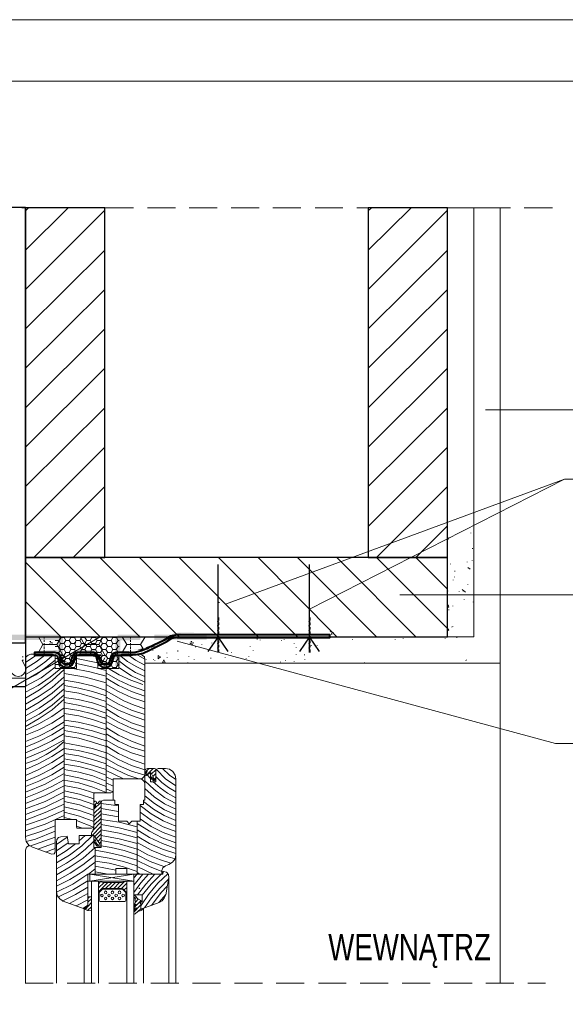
# Model space of a CAD drawing. Header units: inches. Extents: x 53216 to 117387, y -66787 to -22834.
# Tile 58 of 256: x 59923 to 59985, y -30488 to -30376. Entities that reach past the tile are written whole.
import ezdxf

# ---------------------------------------------------------------- set-up
doc = ezdxf.new("R2010")
doc.units = ezdxf.units.IN
doc.header["$MEASUREMENT"] = 0
doc.layers.get('0').update_dxf_attribs({"lineweight": 0})
doc.layers.add('A--tabelka rysunku', color=7, linetype='Continuous', lineweight=0)
doc.styles.add('1-50', font='arial.ttf', dxfattribs={"width": 0.75, "height": 12.5})

msp = doc.modelspace()

# ---------------------------------------------------------------- hatches: boundary and pattern name
for points in [[(59945.889, -30442.504), (59945.847, -30442.715), (59946.101, -30442.673)], [(59940.259, -30446.822), (59939.624, -30446.822), (59940.047, -30446.61)], [(59940.597, -30446.61), (59940.047, -30446.61), (59940.216, -30446.483)], [(59940.259, -30446.822), (59940.597, -30446.61), (59940.047, -30446.61)], [(59940.767, -30446.483), (59940.216, -30446.483), (59940.386, -30446.356)], [(59940.597, -30446.61), (59940.767, -30446.483), (59940.216, -30446.483)], [(59940.767, -30446.483), (59941.402, -30446.356), (59940.386, -30446.356)], [(59946.101, -30446.314), (59940.428, -30446.314), (59940.894, -30446.144)], [(59946.101, -30446.144), (59940.894, -30446.144), (59941.402, -30446.06)], [(59958.716, -30445.806), (59958.547, -30445.975), (59958.801, -30446.06)], [(59958.674, -30446.271), (59958.885, -30446.314), (59958.801, -30446.06)], [(59959.012, -30446.187), (59959.012, -30445.975), (59958.801, -30446.06)], [(59926.585, -30447.372), (59926.754, -30447.499), (59926.797, -30447.245)], [(59926.881, -30447.033), (59926.67, -30447.033), (59926.797, -30447.245)], [(59927.051, -30447.33), (59927.008, -30447.118), (59926.797, -30447.245)], [(59929.675, -30447.33), (59929.718, -30447.118), (59929.464, -30447.16)], [(59938.269, -30447.795), (59937.507, -30447.795), (59938.057, -30447.584)], [(59938.735, -30447.584), (59938.057, -30447.584), (59939.624, -30446.822)], [(59938.269, -30447.795), (59938.735, -30447.584), (59938.057, -30447.584)], [(59938.735, -30447.584), (59940.259, -30446.822), (59939.624, -30446.822)], [(59942.629, -30447.203), (59942.672, -30447.414), (59942.883, -30447.245)], [(59942.926, -30447.033), (59942.714, -30447.033), (59942.883, -30447.245)], [(59942.799, -30447.499), (59943.01, -30447.457), (59942.883, -30447.245)], [(59943.095, -30447.33), (59943.095, -30447.118), (59942.883, -30447.245)], [(59927.855, -30448.176), (59927.516, -30448.049), (59925.188, -30448.049)], [(59928.067, -30448.346), (59927.855, -30448.176), (59925.188, -30448.176)], [(59928.194, -30448.769), (59928.151, -30448.557), (59927.855, -30448.557)], [(59928.194, -30448.769), (59927.897, -30448.769), (59927.855, -30448.557)], [(59928.278, -30449.15), (59928.194, -30448.854), (59927.897, -30448.854)], [(59928.278, -30449.15), (59927.982, -30449.15), (59927.897, -30448.854)], [(59929.633, -30449.15), (59929.337, -30449.15), (59929.421, -30448.854)], [(59929.718, -30448.769), (59929.421, -30448.769), (59929.464, -30448.557)], [(59929.633, -30449.15), (59929.718, -30448.854), (59929.421, -30448.854)], [(59929.718, -30448.769), (59929.76, -30448.557), (59929.464, -30448.557)], [(59929.76, -30448.557), (59929.929, -30448.43), (59929.506, -30448.43)], [(59932.469, -30448.346), (59929.548, -30448.346), (59929.76, -30448.176)], [(59932.258, -30448.176), (59929.76, -30448.176), (59930.099, -30448.049)], [(59932.469, -30448.346), (59932.258, -30448.176), (59929.76, -30448.176)], [(59932.258, -30448.176), (59931.919, -30448.049), (59930.099, -30448.049)], [(59932.596, -30448.769), (59932.554, -30448.557), (59932.258, -30448.557)], [(59932.596, -30448.769), (59932.3, -30448.769), (59932.258, -30448.557)], [(59932.681, -30449.15), (59932.596, -30448.854), (59932.3, -30448.854)], [(59932.681, -30449.15), (59932.385, -30449.15), (59932.3, -30448.854)], [(59934.036, -30449.15), (59933.739, -30449.15), (59933.824, -30448.854)], [(59935.725, -30448.616), (59936.529, -30448.574), (59933.82, -30448.574)], [(59934.12, -30448.769), (59933.824, -30448.769), (59933.866, -30448.557)], [(59934.036, -30449.15), (59934.12, -30448.854), (59933.824, -30448.854)], [(59934.12, -30448.769), (59934.163, -30448.557), (59933.866, -30448.557)], [(59934.163, -30448.557), (59934.332, -30448.43), (59933.909, -30448.43)], [(59936.745, -30448.303), (59937.38, -30448.176), (59934.163, -30448.176)], [(59937.676, -30448.049), (59935.941, -30448.049), (59936.66, -30448.007)], [(59937.803, -30448.007), (59936.66, -30448.007), (59937.38, -30447.838)], [(59937.803, -30448.007), (59938.184, -30447.838), (59937.38, -30447.838)], [(59928.532, -30449.362), (59928.321, -30449.192), (59927.982, -30449.192)], [(59928.532, -30449.362), (59928.109, -30449.362), (59927.982, -30449.192)], [(59928.829, -30449.446), (59928.532, -30449.362), (59928.109, -30449.362)], [(59929.167, -30449.7), (59929.464, -30449.489), (59928.194, -30449.489)], [(59929.167, -30449.7), (59928.448, -30449.7), (59928.194, -30449.489)], [(59928.829, -30449.743), (59929.167, -30449.7), (59928.448, -30449.7)], [(59929.464, -30449.446), (59928.829, -30449.446), (59929.125, -30449.362)], [(59929.506, -30449.362), (59929.125, -30449.362), (59929.294, -30449.192)], [(59929.506, -30449.362), (59929.633, -30449.192), (59929.294, -30449.192)], [(59932.893, -30449.362), (59932.723, -30449.192), (59932.385, -30449.192)], [(59932.893, -30449.362), (59932.512, -30449.362), (59932.385, -30449.192)], [(59933.231, -30449.446), (59932.893, -30449.362), (59932.512, -30449.362)], [(59933.57, -30449.7), (59933.866, -30449.489), (59932.596, -30449.489)], [(59933.57, -30449.7), (59932.85, -30449.7), (59932.596, -30449.489)], [(59933.231, -30449.743), (59933.57, -30449.7), (59932.85, -30449.7)], [(59933.866, -30449.446), (59933.231, -30449.446), (59933.528, -30449.362)], [(59933.909, -30449.362), (59933.528, -30449.362), (59933.697, -30449.192)], [(59933.909, -30449.362), (59934.036, -30449.192), (59933.697, -30449.192)], [(59937.041, -30475.227), (59936.914, -30475.058), (59936.787, -30475.27)]]:
    msp.add_hatch(color=7).paths.add_polyline_path(points)
at = {"true_color": 0xff0505}
for points in [[(59921.772, -30446.314), (59921.772, -30446.906), (59927.94, -30446.314)], [(59921.772, -30446.906), (59927.94, -30446.314), (59927.94, -30446.906)], [(59928.236, -30446.61), (59927.643, -30446.61), (59928.236, -30449.87)], [(59927.643, -30446.61), (59928.236, -30449.87), (59927.643, -30449.87)], [(59934.755, -30446.61), (59934.163, -30446.61), (59934.755, -30449.87)], [(59934.163, -30446.61), (59934.755, -30449.87), (59934.163, -30449.87)], [(59937.041, -30446.906), (59936.999, -30446.314), (59934.459, -30446.949)], [(59936.999, -30446.314), (59934.459, -30446.949), (59934.459, -30446.314)], [(59941.148, -30446.864), (59941.148, -30446.271), (59938.608, -30446.906)], [(59941.148, -30446.271), (59938.608, -30446.906), (59938.608, -30446.314)], [(59944.577, -30446.864), (59944.577, -30446.271), (59941.148, -30446.864)], [(59944.577, -30446.271), (59941.148, -30446.864), (59941.148, -30446.271)]]:
    msp.add_hatch(color=1, dxfattribs=at).paths.add_polyline_path(points)
at = {"linetype": 'Continuous', "ltscale": 12}
h = msp.add_hatch(dxfattribs=at)
h.set_pattern_fill('64-Izolacja termiczna styropianowa', color=256, scale=0.25)
h.set_pattern_definition([(0, (-8987.20556, 13496.25916), (0.5953125, 0.34370375), [0.396875, -0.79375]), (120, (-8987.20556, 13496.25916), (-0.5953124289, 0.3437038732), [0.396875, -0.79375]), (60, (-8987.20556, 13496.25916), (7.11e-08, 0.6874076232), [-0.79375, 0.396875])])
h.paths.add_polyline_path([(59927.343, -30450.013), (59927.343, -30446.542), (59934.607, -30446.542), (59934.582, -30450.14), (59932.169, -30450.098), (59932.084, -30448.616), (59929.798, -30448.658), (59929.756, -30450.14), (59927.343, -30450.14)])

# ---------------------------------------------------------------- linework, layer by layer
at = {"color": 7, "linetype": 'Continuous', "lineweight": 18}
for p, q in [((59926.708, -30397.689), (59923.533, -30397.689)), ((59931.492, -30397.689), (59928.317, -30397.689)), ((59936.233, -30397.689), (59933.058, -30397.689)), ((59941.017, -30397.689), (59937.842, -30397.689)), ((59945.758, -30397.689), (59942.583, -30397.689)), ((59950.542, -30397.689), (59947.367, -30397.689)), ((59955.283, -30397.689), (59952.108, -30397.689)), ((59960.067, -30397.689), (59956.892, -30397.689)), ((59964.808, -30397.689), (59961.633, -30397.689)), ((59969.592, -30397.689), (59966.417, -30397.689)), ((59979.117, -30397.689), (59971.962, -30397.689)), ((59983.9, -30397.689), (59980.683, -30397.689)), ((59950.33, -30446.838), (59950.33, -30446.542)), ((59977.968, -30449.547), (59977.968, -30485.996)), ((59931.746, -30465.761), (59931.746, -30465.38)), ((59932.55, -30465.338), (59932.55, -30470.164)), ((59931.788, -30469.656), (59931.746, -30469.656)), ((59931.788, -30469.656), (59931.915, -30469.656)), ((59931.873, -30469.656), (59931.873, -30469.613)), ((59932.127, -30470.375), (59932.042, -30470.291)), ((59930.645, -30477.53), (59931.068, -30477.149)), ((59927.089, -30485.996), (59923.914, -30485.996)), ((59931.873, -30485.996), (59928.698, -30485.996)), ((59936.614, -30485.996), (59933.439, -30485.996)), ((59941.398, -30485.996), (59938.223, -30485.996)), ((59946.139, -30485.996), (59942.964, -30485.996)), ((59950.923, -30485.996), (59947.748, -30485.996)), ((59955.664, -30485.996), (59952.489, -30485.996)), ((59960.448, -30485.996), (59957.273, -30485.996)), ((59965.231, -30485.996), (59962.014, -30485.996)), ((59969.973, -30485.996), (59966.798, -30485.996)), ((59974.756, -30485.996), (59971.581, -30485.996)), ((59979.498, -30485.996), (59976.323, -30485.996)), ((59983.096, -30485.996), (59981.106, -30485.996))]:
    msp.add_line(p, q, dxfattribs=at)
at = {"color": 7, "linetype": 'Continuous', "lineweight": 25}
for p, q in [((59923.956, -30397.689), (59923.956, -30446.542)), ((59971.962, -30446.542), (59971.962, -30416.527)), ((59945.885, -30448.235), (59945.885, -30438.329)), ((59956.257, -30448.235), (59956.257, -30438.329)), ((59923.956, -30446.542), (59971.962, -30446.542))]:
    msp.add_line(p, q, dxfattribs=at)
at = {"color": 8, "linetype": 'Continuous', "lineweight": 5, "true_color": 0x767676}
for p, q in [((59928.825, -30397.689), (59923.956, -30402.515)), ((59924.295, -30397.689), (59923.956, -30398.028)), ((59932.973, -30397.985), (59923.956, -30407.002)), ((59967.814, -30397.689), (59962.945, -30402.515)), ((59963.326, -30397.689), (59962.945, -30398.028)), ((59971.962, -30397.985), (59962.945, -30407.002)), ((59932.973, -30402.515), (59923.956, -30411.49)), ((59971.962, -30402.515), (59962.945, -30411.49)), ((59932.973, -30407.002), (59923.956, -30415.977)), ((59971.962, -30407.002), (59962.945, -30415.977)), ((59932.973, -30411.49), (59923.956, -30420.464)), ((59971.962, -30411.49), (59962.945, -30420.464)), ((59932.973, -30415.977), (59923.956, -30424.952)), ((59971.962, -30415.977), (59962.945, -30424.952)), ((59932.973, -30420.464), (59923.956, -30429.439)), ((59971.962, -30420.464), (59962.945, -30429.439)), ((59932.973, -30424.952), (59923.956, -30433.969)), ((59971.962, -30424.952), (59962.945, -30433.969)), ((59974.968, -30428.677), (59974.968, -30428.635)), ((59932.973, -30429.439), (59924.888, -30437.525)), ((59971.962, -30429.439), (59963.877, -30437.525)), ((59932.973, -30433.926), (59929.375, -30437.525)), ((59971.962, -30433.926), (59968.364, -30437.525)), ((59971.962, -30435.577), (59972.132, -30435.239)), ((59974.629, -30434.731), (59974.629, -30434.688)), ((59974.799, -30436.509), (59974.799, -30436.466)), ((59927.936, -30437.525), (59936.953, -30446.542)), ((59932.423, -30437.525), (59941.44, -30446.542)), ((59936.91, -30437.525), (59945.927, -30446.542)), ((59941.44, -30437.525), (59950.415, -30446.542)), ((59945.927, -30437.525), (59954.902, -30446.542)), ((59950.415, -30437.525), (59959.389, -30446.542)), ((59954.902, -30437.525), (59963.877, -30446.542)), ((59959.389, -30437.525), (59968.364, -30446.542)), ((59963.877, -30437.525), (59971.962, -30445.61)), ((59968.364, -30437.525), (59971.962, -30441.123)), ((59923.956, -30438.033), (59932.465, -30446.542)), ((59972.301, -30438.287), (59972.301, -30438.244)), ((59974.206, -30438.033), (59974.206, -30437.99)), ((59974.545, -30438.837), (59974.291, -30438.668)), ((59974.756, -30437.906), (59974.756, -30437.863)), ((59972.767, -30439.768), (59972.767, -30439.726)), ((59972.809, -30439.091), (59972.809, -30439.049)), ((59972.597, -30440.107), (59972.597, -30440.065)), ((59974.291, -30440.615), (59974.291, -30440.573)), ((59972.005, -30441.335), (59972.005, -30441.292)), ((59973.275, -30441.419), (59973.275, -30441.377)), ((59973.994, -30441.462), (59973.613, -30441.165)), ((59973.74, -30441.335), (59973.74, -30441.292)), ((59923.956, -30442.52), (59927.978, -30446.542)), ((59971.962, -30442.986), (59972.005, -30442.859)), ((59971.962, -30443.197), (59972.132, -30443.155)), ((59972.132, -30443.155), (59972.005, -30442.859)), ((59972.089, -30442.986), (59972.089, -30442.943)), ((59972.555, -30443.07), (59972.555, -30443.028)), ((59973.867, -30442.308), (59973.867, -30442.266)), ((59974.883, -30442.605), (59974.883, -30442.562)), ((59972.132, -30443.494), (59972.132, -30443.451)), ((59972.47, -30445.441), (59972.47, -30445.399)), ((59972.555, -30445.356), (59972.555, -30445.314)), ((59926.073, -30446.626), (59926.073, -30446.753)), ((59935.894, -30446.626), (59935.894, -30446.753)), ((59941.906, -30446.669), (59941.863, -30446.626)), ((59941.906, -30446.669), (59941.948, -30446.626)), ((59953.886, -30446.711), (59953.928, -30446.626)), ((59954.182, -30446.669), (59954.182, -30446.626)), ((59969.338, -30446.584), (59969.338, -30446.542)), ((59972.132, -30445.737), (59971.962, -30445.61)), ((59971.962, -30445.864), (59972.132, -30445.737)), ((59973.021, -30446.669), (59973.021, -30446.626)), ((59926.073, -30446.88), (59926.073, -30447.134)), ((59926.073, -30447.261), (59926.073, -30447.515)), ((59926.073, -30447.642), (59926.073, -30447.896)), ((59935.894, -30446.88), (59935.894, -30447.134)), ((59935.894, -30447.261), (59935.894, -30447.515)), ((59935.894, -30447.642), (59935.894, -30447.896)), ((59940.424, -30446.838), (59940.424, -30446.796)), ((59943.049, -30446.711), (59943.049, -30446.669)), ((59943.303, -30447.727), (59943.303, -30447.685)), ((59944.022, -30447.431), (59944.022, -30447.388)), ((59945.165, -30447.261), (59945.165, -30447.219)), ((59949.526, -30447.685), (59949.526, -30447.642)), ((59950.669, -30446.923), (59950.669, -30446.88)), ((59953.082, -30446.965), (59953.082, -30446.923)), ((59953.378, -30446.838), (59953.378, -30446.796)), ((59953.886, -30446.711), (59954.182, -30446.669)), ((59954.521, -30447.346), (59954.521, -30447.304)), ((59954.733, -30447.769), (59954.733, -30447.727)), ((59956.511, -30447.558), (59956.511, -30447.515)), ((59957.146, -30447.558), (59957.146, -30447.515)), ((59961.167, -30446.838), (59961.167, -30446.796)), ((59965.993, -30446.838), (59965.993, -30446.796)), ((59966.925, -30446.753), (59966.925, -30446.711)), ((59971.708, -30446.753), (59971.708, -30446.711)), ((59923.956, -30449.463), (59925.353, -30448.531)), ((59926.073, -30448.023), (59926.073, -30448.277)), ((59926.073, -30448.404), (59926.073, -30448.531)), ((59932.169, -30448.87), (59930.645, -30448.531)), ((59935.894, -30448.023), (59935.894, -30448.277)), ((59935.894, -30448.404), (59935.894, -30448.531)), ((59936.529, -30448.531), (59937.545, -30449.082)), ((59938.434, -30448.15), (59938.434, -30448.108)), ((59939.069, -30449.039), (59939.069, -30448.658)), ((59939.323, -30448.828), (59939.069, -30448.658)), ((59939.069, -30449.039), (59939.323, -30448.828)), ((59940.043, -30448.404), (59940.043, -30448.362)), ((59941.271, -30448.15), (59941.271, -30448.108)), ((59941.271, -30448.235), (59941.271, -30448.193)), ((59942.541, -30448.785), (59942.541, -30448.743)), ((59947.409, -30448.362), (59947.409, -30448.32)), ((59949.356, -30448.828), (59949.356, -30448.785)), ((59949.864, -30448.15), (59949.864, -30448.108)), ((59954.733, -30448.574), (59954.733, -30448.531)), ((59955.706, -30448.616), (59955.706, -30448.574)), ((59932.169, -30449.505), (59929.756, -30448.997)), ((59932.169, -30450.098), (59929.756, -30449.59)), ((59937.672, -30449.166), (59937.672, -30449.124)), ((59938.519, -30449.124), (59938.519, -30449.082)), ((59938.688, -30449.293), (59938.688, -30449.251)), ((59939.535, -30449.505), (59939.704, -30449.166)), ((59939.535, -30449.505), (59939.831, -30449.463)), ((59939.831, -30449.463), (59939.704, -30449.166)), ((59940.085, -30448.955), (59940.085, -30448.912)), ((59941.313, -30449.166), (59941.313, -30449.124)), ((59942.414, -30449.505), (59942.414, -30449.463)), ((59943.133, -30449.124), (59943.133, -30449.082)), ((59945.038, -30448.997), (59945.038, -30448.955)), ((59946.689, -30448.955), (59946.689, -30448.912)), ((59949.06, -30449.039), (59949.06, -30448.997)), ((59952.955, -30449.42), (59952.955, -30449.378)), ((59953.547, -30449.293), (59953.547, -30449.251)), ((59954.521, -30449.378), (59954.521, -30449.336)), ((59955.749, -30449.124), (59955.749, -30449.082)), ((59962.522, -30449.505), (59962.522, -30449.463)), ((59974.037, -30449.251), (59974.037, -30449.209)), ((59974.121, -30449.209), (59974.121, -30449.166)), ((59928.359, -30467.327), (59928.359, -30450.14)), ((59933.143, -30450.394), (59932.254, -30450.14)), ((59933.143, -30464.322), (59933.143, -30450.14)), ((59923.491, -30451.706), (59923.491, -30451.664)), ((59933.143, -30461.782), (59935.09, -30462.713)), ((59937.588, -30461.993), (59937.672, -30461.866)), ((59937.715, -30462.29), (59938.477, -30461.528)), ((59937.757, -30461.782), (59938.011, -30461.528)), ((59937.799, -30462.247), (59938.18, -30462.671)), ((59938.307, -30462.163), (59938.773, -30461.697)), ((59938.434, -30462.459), (59938.773, -30462.12)), ((59923.956, -30464.025), (59923.956, -30463.433)), ((59923.956, -30464.025), (59923.956, -30463.433)), ((59933.143, -30462.501), (59933.947, -30462.882)), ((59933.143, -30463.179), (59933.947, -30463.56)), ((59938.265, -30462.628), (59938.307, -30462.586)), ((59938.434, -30462.882), (59938.773, -30462.586)), ((59933.143, -30463.856), (59933.905, -30464.195)), ((59933.947, -30464.025), (59933.947, -30465.126)), ((59937.545, -30464.237), (59937.545, -30464.068)), ((59931.746, -30466.184), (59932.55, -30465.38)), ((59934.54, -30465.803), (59932.55, -30465.507)), ((59931.746, -30466.65), (59932.55, -30465.846)), ((59931.746, -30467.116), (59932.55, -30466.311)), ((59931.746, -30467.539), (59932.55, -30466.735)), ((59934.54, -30466.438), (59932.55, -30466.1)), ((59934.54, -30467.031), (59932.55, -30466.692)), ((59929.29, -30467.327), (59928.359, -30467.116)), ((59931.703, -30468.216), (59929.756, -30467.454)), ((59931.619, -30468.597), (59932.55, -30467.624)), ((59931.746, -30468.005), (59932.55, -30467.2)), ((59936.656, -30473.55), (59936.656, -30467.539)), ((59930.433, -30468.343), (59929.756, -30468.089)), ((59931.534, -30469.148), (59932.55, -30468.089)), ((59931.83, -30469.275), (59932.55, -30468.555)), ((59932, -30469.529), (59932.55, -30468.978)), ((59924.464, -30470.375), (59927.343, -30469.359)), ((59925.353, -30470.714), (59927.343, -30469.994)), ((59927.47, -30470.206), (59928.698, -30469.359)), ((59927.47, -30470.926), (59928.825, -30469.994)), ((59930.052, -30469.783), (59930.73, -30469.148)), ((59931.788, -30469.783), (59931.915, -30469.656)), ((59931.873, -30470.121), (59932, -30469.994)), ((59932.211, -30469.825), (59932.55, -30469.444)), ((59932.381, -30470.079), (59932.55, -30469.867)), ((59926.242, -30471.053), (59927.343, -30470.629)), ((59931.873, -30473.55), (59931.873, -30470.545)), ((59932.127, -30470.333), (59932.211, -30470.248)), ((59931.111, -30473.55), (59931.873, -30472.958)), ((59931.28, -30473.55), (59936.275, -30474.355)), ((59931.28, -30474.355), (59936.275, -30473.55)), ((59934.243, -30473.127), (59931.873, -30472.661)), ((59933.354, -30473.55), (59931.873, -30473.296)), ((59937.291, -30473.55), (59936.275, -30474.82)), ((59936.656, -30473.55), (59936.275, -30473.974)), ((59936.656, -30472.704), (59938.477, -30473.55)), ((59936.656, -30473.381), (59936.953, -30473.55)), ((59939.704, -30473.254), (59939.577, -30473.381)), ((59932.254, -30474.693), (59932.508, -30474.397)), ((59932.254, -30475.117), (59932.889, -30474.524)), ((59932.254, -30475.582), (59933.312, -30474.524)), ((59933.058, -30475.201), (59933.778, -30474.524)), ((59933.524, -30475.201), (59934.201, -30474.524)), ((59933.989, -30475.201), (59934.667, -30474.524)), ((59934.413, -30475.201), (59935.217, -30474.397)), ((59934.878, -30475.201), (59935.471, -30474.609)), ((59928.952, -30476.895), (59931.068, -30475.752)), ((59935.132, -30475.371), (59935.471, -30475.074)), ((59935.386, -30475.625), (59935.471, -30475.54)), ((59929.714, -30477.191), (59931.068, -30476.471)), ((59930.73, -30477.572), (59931.449, -30476.81)), ((59931.068, -30476.344), (59931.238, -30476.133)), ((59931.068, -30476.768), (59931.449, -30476.387)), ((59936.275, -30476.048), (59936.36, -30476.006)), ((59936.402, -30476.387), (59936.572, -30476.217)), ((59936.487, -30476.768), (59936.783, -30476.429)), ((59936.529, -30477.149), (59937.122, -30476.556)), ((59939.916, -30475.879), (59939.112, -30476.81)), ((59930.476, -30477.487), (59931.026, -30477.149)), ((59931.026, -30477.699), (59931.449, -30477.276)), ((59931.449, -30477.741), (59931.449, -30477.699)), ((59936.614, -30477.53), (59937.08, -30477.064)), ((59936.699, -30477.868), (59937.08, -30477.53))]:
    msp.add_line(p, q, dxfattribs=at)
at = {"linetype": 'Continuous', "ltscale": 12}
for p, q in [((60024.557, -30420.705), (59976.293, -30420.705)), ((59966.543, -30441.773), (60012.588, -30441.773))]:
    msp.add_line(p, q, dxfattribs=at)
at = {"color": 7, "linetype": 'Continuous', "lineweight": 40}
for p, q in [((59945.885, -30444.34), (59945.885, -30444.679)), ((59956.257, -30444.34), (59956.257, -30444.679)), ((59945.885, -30444.806), (59945.885, -30444.764)), ((59945.885, -30444.933), (59945.885, -30445.187)), ((59945.885, -30445.314), (59945.885, -30445.272)), ((59945.885, -30445.441), (59945.885, -30445.695)), ((59956.257, -30444.806), (59956.257, -30444.764)), ((59956.257, -30444.933), (59956.257, -30445.187)), ((59956.257, -30445.314), (59956.257, -30445.272)), ((59956.257, -30445.441), (59956.257, -30445.695)), ((59945.885, -30445.822), (59945.885, -30445.78)), ((59945.885, -30445.949), (59945.885, -30446.203)), ((59945.885, -30446.33), (59945.885, -30446.288)), ((59945.885, -30446.457), (59945.885, -30446.711)), ((59956.257, -30445.822), (59956.257, -30445.78)), ((59956.257, -30445.949), (59956.257, -30446.203)), ((59956.257, -30446.33), (59956.257, -30446.288)), ((59956.257, -30446.457), (59956.257, -30446.711)), ((59945.885, -30446.838), (59945.885, -30446.796)), ((59945.885, -30446.965), (59945.885, -30447.219)), ((59945.885, -30447.346), (59945.885, -30447.304)), ((59945.885, -30447.473), (59945.885, -30447.727)), ((59956.257, -30446.838), (59956.257, -30446.796)), ((59956.257, -30446.965), (59956.257, -30447.219)), ((59956.257, -30447.346), (59956.257, -30447.304)), ((59956.257, -30447.473), (59956.257, -30447.727)), ((59929.883, -30448.616), (59931.703, -30448.616)), ((59945.885, -30447.854), (59945.885, -30447.812)), ((59945.885, -30447.981), (59945.885, -30448.32)), ((59956.257, -30447.854), (59956.257, -30447.812)), ((59956.257, -30447.981), (59956.257, -30448.32)), ((59933.608, -30449.039), (59933.608, -30449.124))]:
    msp.add_line(p, q, dxfattribs=at)
at = {"color": 61, "linetype": 'Continuous', "lineweight": 5}
for p, q in [((59933.947, -30446.542), (59923.956, -30446.542)), ((59943.98, -30446.542), (59933.947, -30446.542))]:
    msp.add_line(p, q, dxfattribs=at)
at = {"color": 9, "linetype": 'Continuous', "lineweight": 9, "true_color": 0xbababa}
for p, q in [((59925.946, -30447.431), (59925.438, -30446.542)), ((59927.512, -30447.431), (59928.063, -30446.542)), ((59930.687, -30447.431), (59930.179, -30446.542)), ((59932.296, -30447.431), (59932.804, -30446.542)), ((59935.471, -30447.431), (59934.963, -30446.542)), ((59937.037, -30447.431), (59937.588, -30446.542)), ((59939.704, -30446.542), (59939.704, -30446.499)), ((59925.438, -30448.32), (59925.946, -30447.431)), ((59925.946, -30447.431), (59927.512, -30447.431)), ((59928.317, -30448.828), (59927.512, -30447.431)), ((59930.179, -30448.32), (59930.687, -30447.431)), ((59930.687, -30447.431), (59932.296, -30447.431)), ((59933.058, -30448.743), (59932.296, -30447.431)), ((59934.963, -30448.32), (59935.471, -30447.431)), ((59935.471, -30447.431), (59937.037, -30447.431)), ((59937.291, -30447.854), (59937.037, -30447.431)), ((59923.575, -30448.828), (59923.702, -30448.828)), ((59927.809, -30449.717), (59928.317, -30448.828)), ((59928.317, -30448.828), (59928.613, -30448.828)), ((59932.55, -30449.717), (59932.973, -30448.955))]:
    msp.add_line(p, q, dxfattribs=at)
at = {"color": 254, "linetype": 'Continuous', "lineweight": 18, "true_color": 0xdcdcdc}
for p, q in [((59941.059, -30471.349), (59941.059, -30485.996)), ((59940.255, -30473.847), (59940.255, -30485.996)), ((59927.47, -30475.54), (59927.47, -30485.996)), ((59930.645, -30485.996), (59930.645, -30477.53)), ((59937.376, -30477.53), (59937.376, -30485.996))]:
    msp.add_line(p, q, dxfattribs=at)
at = {"color": 7, "linetype": 'Continuous', "lineweight": 25}
for points in [[(59923.956, -30445.272), (59923.956, -30452.257), (59894.958, -30452.257), (59894.958, -30396.377)], [(59947.028, -30448.235), (59945.885, -30446.542), (59944.7, -30448.235)], [(59957.4, -30448.235), (59956.257, -30446.542), (59955.114, -30448.235)]]:
    msp.add_lwpolyline(points, dxfattribs=at)
at = {"color": 7, "linetype": 'Continuous', "lineweight": 18}
for points in [[(59923.956, -30451.241), (59895.974, -30451.241), (59895.974, -30397.689)], [(59977.968, -30397.689), (59977.968, -30449.547), (59937.545, -30449.547)], [(59974.968, -30397.689), (59974.968, -30446.547), (59939.953, -30446.547)], [(59938.18, -30462.036), (59937.545, -30462.374), (59937.545, -30465.126), (59937.376, -30465.126), (59937.376, -30465.634), (59936.995, -30465.634), (59936.995, -30467.539), (59936.064, -30467.539), (59935.767, -30467.835), (59935.471, -30467.539), (59934.54, -30467.539), (59934.54, -30465.634), (59934.116, -30465.634), (59934.116, -30465.126), (59932.846, -30465.126), (59932.635, -30465.211), (59932.55, -30465.422), (59932.55, -30470.545), (59931.746, -30470.545), (59931.746, -30469.148), (59930.052, -30469.148), (59930.052, -30470.121), (59928.867, -30470.121), (59928.698, -30469.232), (59927.978, -30469.317), (59927.724, -30469.402), (59927.512, -30469.613), (59927.47, -30469.91), (59927.47, -30475.54), (59927.555, -30476.006), (59927.851, -30476.387), (59928.232, -30476.641), (59930.645, -30477.53), (59931.068, -30477.149), (59931.068, -30473.55), (59934.243, -30473.55), (59934.243, -30472.915), (59935.471, -30472.915), (59935.471, -30473.55), (59939.45, -30473.55), (59939.45, -30473.169)], [(59938.519, -30462.713), (59938.18, -30462.459), (59938.18, -30462.544), (59938.392, -30462.84), (59938.561, -30462.925), (59938.688, -30462.882), (59938.773, -30462.713), (59938.773, -30461.655), (59938.731, -30461.57), (59938.646, -30461.528), (59937.842, -30461.528), (59937.63, -30461.612), (59937.545, -30461.824), (59937.545, -30461.951), (59937.63, -30462.12), (59937.715, -30462.12), (59937.672, -30462.078)], [(59937.799, -30461.824), (59937.63, -30462.247), (59937.63, -30462.332), (59937.672, -30462.332), (59938.223, -30461.993), (59938.561, -30462.671)], [(59937.715, -30461.782), (59937.672, -30461.951), (59937.672, -30462.078)], [(59937.799, -30461.824), (59937.799, -30461.782), (59937.715, -30461.782)], [(59939.874, -30472.619), (59940.255, -30472.45), (59940.678, -30472.196), (59940.974, -30471.815), (59941.059, -30471.349), (59941.059, -30462.713), (59940.974, -30462.29), (59940.72, -30461.866), (59940.339, -30461.612), (59939.874, -30461.528), (59939.069, -30461.528), (59938.858, -30461.612), (59938.773, -30461.824), (59938.773, -30463.052), (59938.18, -30463.052), (59938.18, -30462.036)], [(59938.519, -30462.713), (59938.561, -30462.713), (59938.561, -30462.671)], [(59931.576, -30468.724), (59931.619, -30468.724), (59931.619, -30468.597), (59931.661, -30468.47), (59931.746, -30468.301), (59931.746, -30466.1), (59931.873, -30465.93), (59931.915, -30465.846), (59931.915, -30465.676), (59931.873, -30465.634), (59931.873, -30465.761)], [(59932, -30465.295), (59931.915, -30465.253), (59931.83, -30465.253), (59931.746, -30465.38)], [(59932, -30465.295), (59932.084, -30465.507), (59932.169, -30465.507), (59932.338, -30465.295), (59932.381, -30465.253), (59932.465, -30465.253)], [(59932.55, -30465.338), (59932.55, -30465.253), (59932.465, -30465.253)], [(59931.746, -30465.761), (59931.788, -30465.803), (59931.83, -30465.846), (59931.873, -30465.803), (59931.873, -30465.761)], [(59931.576, -30468.724), (59931.492, -30468.767), (59931.449, -30468.851)], [(59931.915, -30469.656), (59931.957, -30469.952), (59932.127, -30470.164), (59932.254, -30470.248), (59932.296, -30470.291), (59932.381, -30470.248), (59932.423, -30470.206), (59932.423, -30470.121), (59931.746, -30469.148), (59931.449, -30469.148), (59931.449, -30468.851)], [(59931.746, -30469.656), (59931.83, -30469.994), (59932.042, -30470.291)], [(59932.127, -30470.375), (59932.338, -30470.418), (59932.508, -30470.375), (59932.55, -30470.164)], [(59939.874, -30472.619), (59939.577, -30472.831), (59939.45, -30473.169)], [(59931.068, -30477.149), (59931.068, -30476.133), (59931.449, -30476.133), (59931.449, -30477.741)], [(59936.445, -30476.048), (59936.402, -30476.006), (59936.318, -30476.006), (59936.275, -30476.048), (59936.275, -30476.133), (59936.36, -30476.175)], [(59936.402, -30476.217), (59936.487, -30476.768), (59936.445, -30476.852), (59936.275, -30477.149), (59936.275, -30477.233), (59936.318, -30477.276), (59936.402, -30477.233), (59936.402, -30477.149), (59936.487, -30477.022)], [(59936.402, -30476.217), (59936.36, -30476.217), (59936.36, -30476.175)], [(59936.445, -30476.048), (59936.741, -30476.387), (59937.164, -30476.598)], [(59937.08, -30476.725), (59936.995, -30476.768), (59936.995, -30476.852), (59937.037, -30476.895)], [(59937.08, -30477.487), (59937.08, -30476.937), (59937.037, -30476.895)], [(59937.08, -30476.725), (59937.207, -30476.725), (59937.249, -30476.683), (59937.207, -30476.598), (59937.164, -30476.598)], [(59930.645, -30477.53), (59931.026, -30477.699), (59931.449, -30477.741)], [(59936.529, -30477.064), (59936.529, -30477.106), (59936.487, -30477.233), (59936.275, -30477.572), (59936.275, -30477.657), (59936.318, -30477.699), (59936.402, -30477.657), (59936.402, -30477.572), (59936.572, -30477.403), (59936.614, -30477.53)], [(59936.572, -30477.572), (59936.275, -30477.911), (59936.275, -30478.122), (59936.36, -30478.122), (59936.445, -30478.08)], [(59937.122, -30477.699), (59936.741, -30477.826), (59936.445, -30478.08)], [(59936.529, -30477.064), (59936.529, -30477.022), (59936.487, -30477.022)], [(59936.572, -30477.572), (59936.614, -30477.572), (59936.614, -30477.53)], [(59937.08, -30477.487), (59937.08, -30477.53), (59937.122, -30477.572)], [(59937.122, -30477.699), (59937.334, -30477.572), (59937.376, -30477.53), (59937.334, -30477.487), (59937.291, -30477.487), (59937.122, -30477.572)]]:
    msp.add_lwpolyline(points, dxfattribs=at)
at = {"color": 7, "linetype": 'Continuous', "lineweight": 25}
for points in [[(59923.956, -30447.219), (59923.956, -30397.68), (59921.556, -30397.68), (59921.556, -30447.219)], [(59932.973, -30437.525), (59932.973, -30397.689), (59923.956, -30397.689), (59923.956, -30437.525)], [(59971.962, -30437.525), (59971.962, -30397.689), (59962.945, -30397.689), (59962.945, -30437.525)], [(59971.962, -30446.542), (59971.962, -30437.525), (59923.956, -30437.525), (59923.956, -30446.542)]]:
    msp.add_lwpolyline(points, close=True, dxfattribs=at)
at = {"linetype": 'Continuous', "ltscale": 12}
msp.add_lwpolyline([(59933.27, -30397.689), (59923.533, -30397.689), (59923.533, -30397.689), (59933.27, -30397.689)], close=True, dxfattribs=at)
for points in [[(59946.701, -30442.81), (59985.29, -30428.607), (60013.787, -30428.607)], [(59985.29, -30428.607), (59956.257, -30443.394)], [(59854.968, -30471.191), (59889.905, -30471.191), (59932.465, -30446.542)], [(59941.215, -30447.057), (59984.255, -30458.7), (60026.149, -30458.7)]]:
    msp.add_lwpolyline(points, dxfattribs=at)
at = {"color": 7, "linetype": 'Continuous', "lineweight": 40}
for points in [[(59941.186, -30446.626), (59958.585, -30446.626), (59958.585, -30446.33), (59941.186, -30446.33), (59940.678, -30446.415), (59940.212, -30446.584), (59939.831, -30446.88), (59937.842, -30447.854)], [(59941.186, -30446.626), (59940.551, -30446.753), (59940.043, -30447.092)], [(59934.286, -30448.616), (59935.725, -30448.616), (59936.529, -30448.574), (59937.334, -30448.404), (59938.053, -30448.066), (59940.043, -30447.092)], [(59927.978, -30449.124), (59927.978, -30449.039), (59927.893, -30448.701), (59927.639, -30448.447), (59927.301, -30448.32), (59924.972, -30448.32), (59924.972, -30448.616), (59927.301, -30448.616)], [(59927.682, -30449.039), (59927.639, -30448.828), (59927.512, -30448.701), (59927.301, -30448.616)], [(59932.381, -30449.124), (59932.381, -30449.039), (59932.296, -30448.701), (59932.042, -30448.447), (59931.703, -30448.32), (59929.883, -30448.32), (59929.544, -30448.447), (59929.29, -30448.701), (59929.206, -30449.039), (59929.206, -30449.124)], [(59929.883, -30448.616), (59929.714, -30448.701), (59929.544, -30448.828), (59929.502, -30449.039)], [(59932.084, -30449.039), (59932.042, -30448.828), (59931.915, -30448.701), (59931.703, -30448.616)], [(59935.725, -30448.32), (59934.286, -30448.32), (59933.947, -30448.447), (59933.693, -30448.701), (59933.608, -30449.039)], [(59934.286, -30448.616), (59934.116, -30448.701), (59933.947, -30448.828), (59933.905, -30449.039)], [(59935.725, -30448.32), (59936.445, -30448.277), (59937.164, -30448.108), (59937.842, -30447.854)], [(59927.682, -30449.039), (59927.682, -30449.124), (59927.766, -30449.463), (59927.978, -30449.759), (59928.232, -30449.971), (59928.613, -30450.013), (59928.952, -30449.971), (59929.248, -30449.759), (59929.417, -30449.463), (59929.502, -30449.124), (59929.502, -30449.039)], [(59927.978, -30449.124), (59928.063, -30449.42), (59928.317, -30449.632), (59928.613, -30449.717)], [(59928.613, -30449.717), (59928.909, -30449.632), (59929.121, -30449.42), (59929.206, -30449.124)], [(59932.084, -30449.039), (59932.084, -30449.124), (59932.169, -30449.463), (59932.381, -30449.759), (59932.635, -30449.971), (59933.016, -30450.013), (59933.354, -30449.971), (59933.651, -30449.759), (59933.82, -30449.463), (59933.905, -30449.124), (59933.905, -30449.039)], [(59932.381, -30449.124), (59932.465, -30449.42), (59932.677, -30449.632), (59933.016, -30449.717)], [(59933.016, -30449.717), (59933.312, -30449.632), (59933.524, -30449.42), (59933.608, -30449.124)]]:
    msp.add_lwpolyline(points, dxfattribs=at)
at = {"color": 7, "linetype": 'Continuous', "lineweight": 18}
for points in [[(59923.956, -30451.241), (59923.956, -30447.219), (59895.974, -30447.219), (59895.974, -30451.241)], [(59933.651, -30464.322), (59933.862, -30464.237), (59933.947, -30464.025), (59933.947, -30462.713), (59936.953, -30462.713), (59937.249, -30462.671), (59937.503, -30462.417), (59937.545, -30462.12), (59937.545, -30449.124), (59937.503, -30448.828), (59937.249, -30448.616), (59936.953, -30448.531), (59934.878, -30448.531), (59934.667, -30448.616), (59934.582, -30448.828), (59934.582, -30450.14), (59932.169, -30450.14), (59932.169, -30448.828), (59932.084, -30448.616), (59931.873, -30448.531), (59930.052, -30448.531), (59929.841, -30448.616), (59929.756, -30448.828), (59929.756, -30450.14), (59927.343, -30450.14), (59927.343, -30448.828), (59927.258, -30448.616), (59927.047, -30448.531), (59924.549, -30448.531), (59924.253, -30448.616), (59924.041, -30448.828), (59923.956, -30449.124), (59923.956, -30469.402), (59924.041, -30469.867), (59924.337, -30470.248), (59924.761, -30470.502), (59926.962, -30471.307), (59927.216, -30471.264), (59927.343, -30471.053), (59927.343, -30467.327), (59929.756, -30467.327), (59929.756, -30468.216), (59929.798, -30468.301), (59929.841, -30468.343), (59931.449, -30468.343), (59931.661, -30468.259), (59931.746, -30468.047), (59931.746, -30464.322)], [(59936.275, -30473.55), (59936.275, -30475.921), (59937.249, -30475.921), (59937.249, -30476.725), (59937.08, -30476.725), (59937.08, -30477.445), (59937.122, -30477.53), (59937.207, -30477.53), (59939.154, -30476.81), (59939.493, -30476.598), (59939.747, -30476.302), (59939.916, -30475.921), (59940.255, -30473.931), (59940.212, -30473.593), (59940.001, -30473.339), (59939.662, -30473.254), (59939.577, -30473.254), (59939.577, -30473.55)], [(59931.449, -30476.133), (59931.449, -30474.355), (59931.068, -30474.355), (59931.068, -30476.133)], [(59935.471, -30475.709), (59935.429, -30475.709), (59935.386, -30475.582), (59935.048, -30475.244), (59934.921, -30475.201), (59932.804, -30475.201), (59932.677, -30475.244), (59932.338, -30475.582), (59932.296, -30475.709), (59932.254, -30475.709), (59932.254, -30474.355), (59932.846, -30474.524), (59934.878, -30474.524), (59935.471, -30474.355)], [(59932.719, -30475.286), (59932.381, -30475.625), (59932.338, -30475.709), (59932.338, -30476.556), (59932.381, -30476.641), (59932.465, -30476.683), (59935.259, -30476.683), (59935.344, -30476.641), (59935.386, -30476.556), (59935.386, -30475.709), (59935.344, -30475.625), (59935.005, -30475.286)]]:
    msp.add_lwpolyline(points, close=True, dxfattribs=at)
at = {"color": 8, "linetype": 'Continuous', "lineweight": 5, "true_color": 0x767676}
for points in [[(59923.956, -30450.14), (59925.184, -30449.378), (59926.327, -30448.531)], [(59923.956, -30450.817), (59925.099, -30450.182), (59926.158, -30449.42), (59927.174, -30448.574)], [(59934.667, -30448.616), (59935.556, -30449.336), (59936.529, -30449.928), (59937.545, -30450.436)], [(59935.513, -30448.531), (59936.487, -30449.209), (59937.545, -30449.759)], [(59923.956, -30451.495), (59925.142, -30450.86), (59926.285, -30450.055), (59927.343, -30449.209)], [(59923.956, -30452.172), (59925.734, -30451.198), (59927.343, -30450.013)], [(59934.582, -30449.293), (59935.513, -30450.013), (59936.487, -30450.606), (59937.545, -30451.071)], [(59923.956, -30452.849), (59925.396, -30452.087), (59926.75, -30451.156), (59927.978, -30450.14)], [(59923.956, -30453.527), (59925.565, -30452.595), (59927.004, -30451.537), (59928.359, -30450.267)], [(59923.956, -30454.204), (59925.523, -30453.315), (59927.004, -30452.299), (59928.359, -30451.114)], [(59933.143, -30451.791), (59930.772, -30451.156), (59928.359, -30450.733)], [(59933.143, -30451.029), (59931.28, -30450.521), (59929.333, -30450.14)], [(59933.143, -30450.69), (59934.54, -30451.495), (59936.021, -30452.172), (59937.545, -30452.68)], [(59933.397, -30450.14), (59934.624, -30450.86), (59935.937, -30451.495), (59937.291, -30451.96)], [(59934.582, -30450.055), (59936.021, -30450.987), (59937.545, -30451.706)], [(59923.956, -30454.881), (59925.523, -30453.992), (59927.004, -30452.976), (59928.359, -30451.791)], [(59933.143, -30452.638), (59931.576, -30452.13), (59929.968, -30451.749), (59928.359, -30451.495)], [(59933.143, -30453.273), (59931.576, -30452.765), (59930.01, -30452.384), (59928.359, -30452.087)], [(59933.143, -30451.241), (59934.54, -30452.087), (59936.021, -30452.765), (59937.545, -30453.315)], [(59933.143, -30451.96), (59934.54, -30452.765), (59936.021, -30453.442), (59937.545, -30453.95)], [(59923.956, -30455.559), (59925.523, -30454.67), (59927.004, -30453.654), (59928.359, -30452.468)], [(59923.956, -30456.194), (59925.523, -30455.347), (59927.004, -30454.331), (59928.359, -30453.146)], [(59933.143, -30453.908), (59931.576, -30453.4), (59930.01, -30452.976), (59928.359, -30452.68)], [(59933.143, -30452.68), (59933.989, -30453.188), (59935.132, -30453.823), (59936.318, -30454.331), (59937.545, -30454.754)], [(59923.956, -30456.744), (59925.523, -30455.855), (59927.004, -30454.839), (59928.359, -30453.654)], [(59933.143, -30454.585), (59931.576, -30454.077), (59929.968, -30453.696), (59928.359, -30453.442)], [(59933.143, -30455.22), (59931.576, -30454.712), (59929.968, -30454.331), (59928.359, -30454.035)], [(59933.27, -30453.442), (59933.143, -30453.4), (59934.54, -30454.204), (59936.021, -30454.881), (59937.545, -30455.389)], [(59933.143, -30454.119), (59934.54, -30454.881), (59936.021, -30455.516), (59937.545, -30456.024)], [(59923.956, -30457.167), (59925.48, -30456.448), (59926.962, -30455.601), (59928.359, -30454.627)], [(59923.956, -30457.76), (59925.48, -30457.125), (59926.962, -30456.363), (59928.359, -30455.474)], [(59932.889, -30455.728), (59933.143, -30455.855), (59931.576, -30455.305), (59930.01, -30454.924), (59928.359, -30454.67)], [(59933.143, -30456.49), (59931.576, -30455.94), (59930.01, -30455.559), (59928.359, -30455.262)], [(59933.143, -30454.754), (59934.54, -30455.601), (59936.021, -30456.321), (59937.545, -30456.829)], [(59933.143, -30455.474), (59934.54, -30456.278), (59936.021, -30456.956), (59937.545, -30457.464)], [(59923.956, -30458.48), (59925.48, -30457.845), (59926.962, -30457.083), (59928.359, -30456.236)], [(59933.143, -30457.125), (59931.576, -30456.659), (59929.968, -30456.278), (59928.359, -30456.024)], [(59933.143, -30457.76), (59931.576, -30457.252), (59929.968, -30456.871), (59928.359, -30456.617)], [(59933.143, -30456.194), (59934.54, -30456.956), (59936.021, -30457.591), (59937.545, -30458.099)], [(59923.956, -30459.115), (59925.48, -30458.48), (59926.962, -30457.718), (59928.359, -30456.829)], [(59923.956, -30459.75), (59925.48, -30459.115), (59926.962, -30458.395), (59928.359, -30457.548)], [(59933.143, -30458.395), (59931.576, -30457.887), (59930.01, -30457.506), (59928.359, -30457.21)], [(59933.143, -30459.03), (59931.576, -30458.522), (59930.01, -30458.099), (59928.359, -30457.802)], [(59933.143, -30456.871), (59934.54, -30457.76), (59936.021, -30458.437), (59937.545, -30458.988)], [(59933.143, -30457.591), (59934.54, -30458.437), (59936.021, -30459.115), (59937.545, -30459.58)], [(59923.956, -30460.385), (59926.2, -30459.453), (59928.359, -30458.268)], [(59923.956, -30460.977), (59925.184, -30460.554), (59926.327, -30459.961), (59927.385, -30459.284), (59928.359, -30458.48)], [(59933.143, -30459.75), (59931.576, -30459.242), (59929.968, -30458.903), (59928.359, -30458.607)], [(59933.143, -30458.31), (59934.54, -30459.115), (59936.021, -30459.75), (59937.545, -30460.215)], [(59933.143, -30458.945), (59934.54, -30459.834), (59936.021, -30460.512), (59937.545, -30461.062)], [(59923.956, -30461.655), (59925.48, -30460.977), (59926.962, -30460.173), (59928.359, -30459.242)], [(59923.956, -30462.332), (59925.48, -30461.655), (59926.962, -30460.85), (59928.359, -30459.961)], [(59933.143, -30460.385), (59931.576, -30459.877), (59929.968, -30459.496), (59928.359, -30459.242)], [(59933.143, -30461.02), (59931.576, -30460.512), (59930.01, -30460.088), (59928.359, -30459.834)], [(59933.143, -30459.707), (59934.54, -30460.512), (59936.021, -30461.189), (59937.545, -30461.697)], [(59923.956, -30462.967), (59925.48, -30462.332), (59926.962, -30461.57), (59928.359, -30460.681)], [(59933.143, -30461.655), (59931.576, -30461.147), (59930.01, -30460.723), (59928.359, -30460.427)], [(59933.143, -30462.29), (59931.619, -30461.739), (59930.01, -30461.316), (59928.359, -30461.062)], [(59933.143, -30460.385), (59934.54, -30461.189), (59936.021, -30461.824), (59937.545, -30462.29)], [(59933.143, -30461.104), (59934.37, -30461.739), (59935.598, -30462.29), (59936.868, -30462.713)], [(59923.956, -30463.602), (59925.48, -30462.967), (59926.962, -30462.247), (59928.359, -30461.401)], [(59923.956, -30464.237), (59926.2, -30463.306), (59928.359, -30462.12)], [(59933.143, -30462.967), (59931.619, -30462.374), (59930.01, -30461.951), (59928.359, -30461.655)], [(59933.143, -30463.602), (59931.619, -30463.009), (59930.01, -30462.586), (59928.359, -30462.247)], [(59938.858, -30461.655), (59939.874, -30462.713), (59941.059, -30463.517)], [(59939.535, -30461.528), (59940.339, -30462.29), (59941.059, -30462.798)], [(59923.956, -30464.872), (59925.48, -30464.279), (59926.962, -30463.602), (59928.359, -30462.84)], [(59933.143, -30464.279), (59931.619, -30463.644), (59930.01, -30463.179), (59928.359, -30462.882)], [(59931.83, -30464.364), (59930.137, -30463.814), (59928.359, -30463.475)], [(59937.545, -30463.348), (59937.503, -30463.052), (59937.249, -30462.798), (59936.953, -30462.713)], [(59937.545, -30462.925), (59938.604, -30463.941), (59939.789, -30464.83), (59941.059, -30465.507)], [(59938.477, -30463.052), (59939.281, -30463.729), (59940.128, -30464.364), (59941.059, -30464.872)], [(59938.773, -30462.459), (59939.45, -30463.136), (59940.212, -30463.687), (59941.059, -30464.195)], [(59923.956, -30465.507), (59926.2, -30464.618), (59928.359, -30463.517)], [(59923.956, -30466.142), (59926.2, -30465.295), (59928.359, -30464.195)], [(59931.746, -30464.999), (59930.095, -30464.449), (59928.359, -30464.068)], [(59937.545, -30463.814), (59938.604, -30464.745), (59939.789, -30465.549), (59941.059, -30466.184)], [(59923.956, -30466.777), (59926.2, -30465.93), (59928.359, -30464.872)], [(59923.956, -30467.412), (59926.2, -30466.565), (59928.359, -30465.592)], [(59931.746, -30465.634), (59930.095, -30465.084), (59928.359, -30464.703)], [(59931.746, -30466.269), (59930.095, -30465.676), (59928.359, -30465.295)], [(59931.746, -30465.761), (59931.873, -30465.634), (59932.084, -30465.422)], [(59937.376, -30465.295), (59938.519, -30466.184), (59939.747, -30466.904), (59941.059, -30467.454)], [(59937.545, -30464.66), (59938.646, -30465.507), (59939.789, -30466.227), (59941.059, -30466.819)], [(59923.956, -30468.005), (59926.2, -30467.243), (59928.359, -30466.269)], [(59931.746, -30466.904), (59930.095, -30466.311), (59928.359, -30465.888)], [(59931.746, -30467.581), (59930.095, -30466.946), (59928.359, -30466.523)], [(59936.995, -30465.761), (59938.265, -30466.692), (59939.62, -30467.497), (59941.059, -30468.089)], [(59936.995, -30466.523), (59938.265, -30467.412), (59939.62, -30468.174), (59941.059, -30468.724)], [(59923.956, -30468.64), (59926.2, -30467.878), (59928.359, -30466.904)], [(59936.656, -30468.174), (59934.624, -30467.666), (59932.55, -30467.327)], [(59936.656, -30468.809), (59934.624, -30468.301), (59932.55, -30467.92)], [(59936.656, -30467.793), (59938.053, -30468.682), (59939.493, -30469.444), (59941.059, -30469.994)], [(59936.995, -30467.285), (59938.265, -30468.132), (59939.62, -30468.809), (59941.059, -30469.359)], [(59923.956, -30469.275), (59925.692, -30468.724), (59927.343, -30468.047)], [(59924.041, -30469.867), (59925.099, -30469.571), (59927.343, -30468.682)], [(59936.656, -30469.444), (59934.624, -30468.894), (59932.55, -30468.513)], [(59936.656, -30468.513), (59938.053, -30469.402), (59939.535, -30470.079), (59941.059, -30470.629)], [(59927.47, -30472.28), (59928.952, -30471.391), (59930.349, -30470.333), (59931.576, -30469.148)], [(59927.47, -30472.958), (59928.613, -30472.323), (59929.756, -30471.561), (59930.772, -30470.714), (59931.746, -30469.825)], [(59927.47, -30471.603), (59928.571, -30470.926), (59929.629, -30470.121)], [(59936.656, -30470.079), (59934.624, -30469.529), (59932.55, -30469.148)], [(59936.656, -30470.714), (59934.624, -30470.121), (59932.55, -30469.74)], [(59936.656, -30469.232), (59938.053, -30470.079), (59939.535, -30470.714), (59941.059, -30471.222)], [(59936.656, -30469.952), (59938.265, -30470.841), (59939.916, -30471.518), (59940.974, -30471.815)], [(59927.47, -30473.635), (59929.036, -30472.746), (59930.518, -30471.73), (59931.873, -30470.545)], [(59936.656, -30471.984), (59935.005, -30471.476), (59933.312, -30471.095), (59931.873, -30470.841)], [(59936.656, -30471.349), (59935.175, -30470.883), (59933.693, -30470.545), (59932.55, -30470.333)], [(59936.656, -30470.672), (59937.884, -30471.349), (59939.196, -30471.899), (59940.509, -30472.323)], [(59927.47, -30474.312), (59929.036, -30473.466), (59930.476, -30472.492), (59931.873, -30471.391)], [(59927.47, -30474.947), (59928.994, -30474.185), (59930.476, -30473.254), (59931.873, -30472.196)], [(59936.656, -30472.619), (59935.09, -30472.111), (59933.481, -30471.73), (59931.873, -30471.476)], [(59936.656, -30473.254), (59935.09, -30472.746), (59933.481, -30472.323), (59931.873, -30472.069)], [(59936.656, -30471.349), (59938.138, -30472.111), (59939.704, -30472.704)], [(59936.656, -30472.026), (59938.053, -30472.704), (59939.45, -30473.254)], [(59927.47, -30475.625), (59929.333, -30474.693), (59931.068, -30473.55)], [(59937.969, -30473.55), (59937.08, -30474.566), (59936.275, -30475.667)], [(59938.688, -30473.55), (59937.63, -30474.693), (59936.699, -30475.921)], [(59940.17, -30473.508), (59939.027, -30474.609), (59937.969, -30475.879), (59937.08, -30477.191)], [(59939.408, -30473.55), (59938.265, -30474.693), (59937.249, -30475.963)], [(59927.639, -30476.175), (59929.417, -30475.328), (59931.068, -30474.312)], [(59940.212, -30474.143), (59939.239, -30475.159), (59938.307, -30476.26), (59937.503, -30477.403)], [(59928.147, -30476.641), (59929.629, -30475.879), (59931.068, -30475.032)], [(59940.085, -30474.947), (59939.408, -30475.667), (59938.307, -30477.149)]]:
    msp.add_lwpolyline(points, dxfattribs=at)
at = {"color": 9, "linetype": 'Continuous', "lineweight": 9, "true_color": 0xbababa}
for points in [[(59923.745, -30449.209), (59923.575, -30449.209), (59924.041, -30450.14)], [(59922.221, -30450.14), (59922.263, -30450.479), (59922.475, -30450.775), (59922.771, -30450.987), (59923.11, -30451.071), (59923.491, -30450.987), (59923.787, -30450.775), (59923.956, -30450.479), (59924.041, -30450.14)]]:
    msp.add_lwpolyline(points, dxfattribs=at)
at = {"color": 8, "linetype": 'Continuous', "lineweight": 5, "true_color": 0x767676}
for points in [[(59931.746, -30466.989), (59931.746, -30466.396)], [(59931.746, -30466.989), (59931.746, -30466.396)], [(59936.275, -30474.355), (59936.275, -30473.55), (59931.28, -30473.55), (59931.28, -30474.355)], [(59933.227, -30475.625), (59933.185, -30475.54), (59933.058, -30475.455), (59932.973, -30475.54), (59932.931, -30475.625), (59932.973, -30475.752), (59933.058, -30475.794), (59933.185, -30475.752)], [(59933.989, -30475.625), (59933.947, -30475.54), (59933.862, -30475.455), (59933.735, -30475.54), (59933.693, -30475.625), (59933.735, -30475.752), (59933.862, -30475.794), (59933.947, -30475.752)], [(59934.794, -30475.625), (59934.751, -30475.54), (59934.667, -30475.455), (59934.54, -30475.54), (59934.497, -30475.625), (59934.54, -30475.752), (59934.667, -30475.794), (59934.751, -30475.752)], [(59932.804, -30475.963), (59932.762, -30475.879), (59932.677, -30475.836), (59932.55, -30475.879), (59932.508, -30475.963), (59932.55, -30476.09), (59932.677, -30476.133), (59932.762, -30476.09)], [(59933.227, -30476.344), (59933.185, -30476.217), (59933.058, -30476.175), (59932.973, -30476.217), (59932.931, -30476.344), (59932.973, -30476.429), (59933.058, -30476.471), (59933.185, -30476.429)], [(59933.608, -30475.963), (59933.566, -30475.879), (59933.439, -30475.836), (59933.354, -30475.879), (59933.312, -30475.963), (59933.354, -30476.09), (59933.439, -30476.133), (59933.566, -30476.09)], [(59933.989, -30476.344), (59933.947, -30476.217), (59933.862, -30476.175), (59933.735, -30476.217), (59933.693, -30476.344), (59933.735, -30476.429), (59933.862, -30476.471), (59933.947, -30476.429)], [(59934.413, -30475.963), (59934.37, -30475.879), (59934.243, -30475.836), (59934.159, -30475.879), (59934.116, -30475.963), (59934.159, -30476.09), (59934.243, -30476.133), (59934.37, -30476.09)], [(59934.794, -30476.344), (59934.751, -30476.217), (59934.667, -30476.175), (59934.54, -30476.217), (59934.497, -30476.344), (59934.54, -30476.429), (59934.667, -30476.471), (59934.751, -30476.429)], [(59935.217, -30475.963), (59935.175, -30475.879), (59935.048, -30475.836), (59934.963, -30475.879), (59934.921, -30475.963), (59934.963, -30476.09), (59935.048, -30476.133), (59935.175, -30476.09)]]:
    msp.add_lwpolyline(points, close=True, dxfattribs=at)
at = {"color": 254, "linetype": 'Continuous', "lineweight": 18, "true_color": 0xdcdcdc}
for points in [[(59924.38, -30470.291), (59924.083, -30470.502), (59923.956, -30470.841), (59923.956, -30485.996)], [(59932.254, -30485.996), (59932.254, -30474.355), (59931.449, -30474.355), (59931.449, -30485.996)], [(59936.275, -30485.996), (59936.275, -30474.355), (59935.471, -30474.355), (59935.471, -30485.996)]]:
    msp.add_lwpolyline(points, dxfattribs=at)
at = {"layer": 'A--tabelka rysunku', "linetype": 'Continuous'}
for points in [[(59681.29, -30673.283), (60101.29, -30673.283), (60101.29, -30376.283), (59681.29, -30376.283)], [(59681.29, -30673.283), (60101.29, -30673.283), (60101.29, -30376.283), (59681.29, -30376.283)], [(59706.29, -30666.283), (60094.29, -30666.283), (60094.29, -30383.283), (59706.29, -30383.283)]]:
    msp.add_lwpolyline(points, close=True, dxfattribs=at)

# ---------------------------------------------------------------- texts
at = {"linetype": 'Continuous', "ltscale": 12, "insert": (59958.397, -30480.372), "char_height": 3, "width": 22.43475, "attachment_point": 1, "style": '1-50'}
msp.add_mtext('WEWNĄTRZ', dxfattribs=at)

doc.saveas('drawing.dxf')
